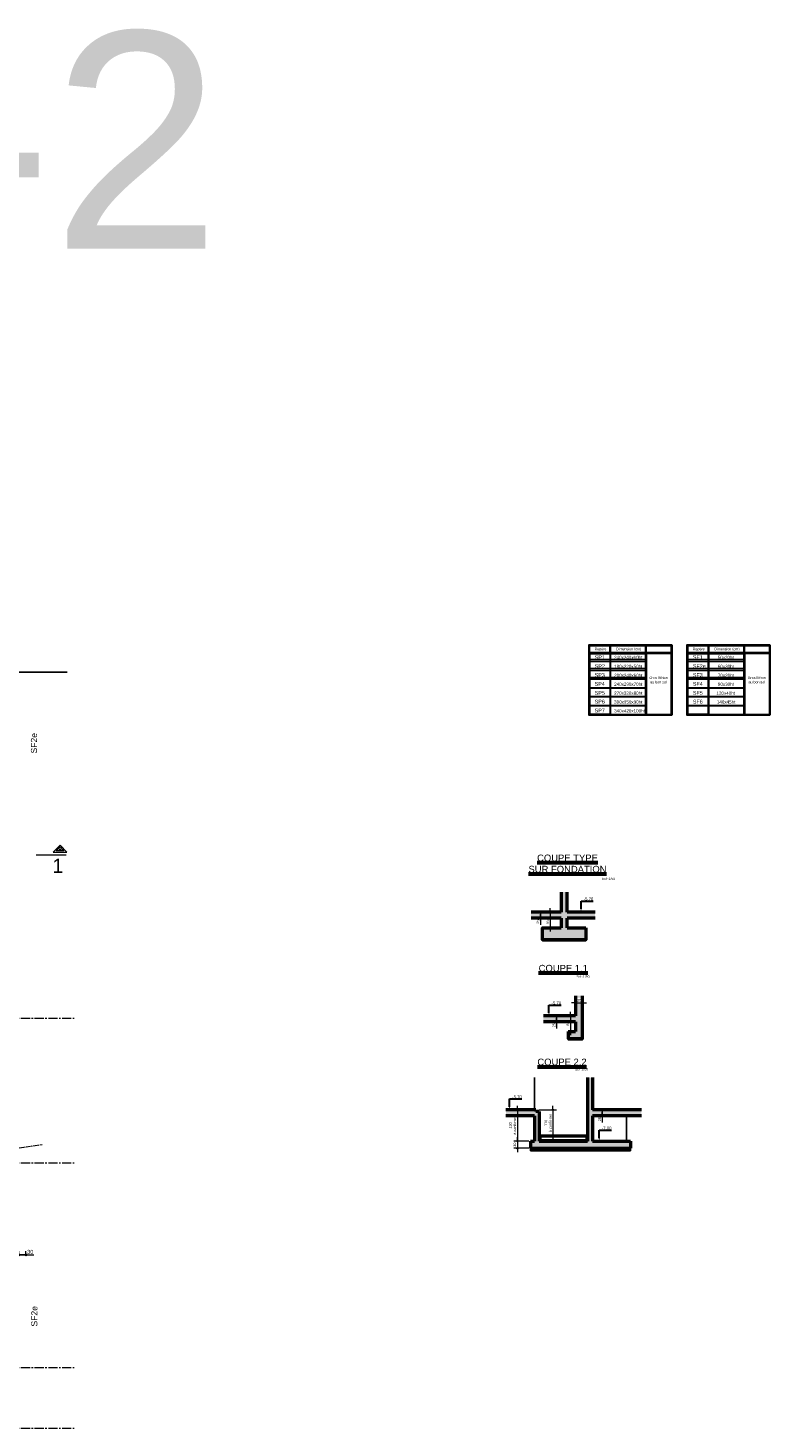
# Model space of a CAD drawing. Header units: millimetres. Extents: x -6159 to 201309, y -25780 to 10326.
# Tile 9 of 128: x -109 to 2970, y -8231 to -2421. Entities that reach past the tile are written whole.
import ezdxf
from ezdxf import colors
from ezdxf.entities.mleader import LeaderData, LeaderLine
from ezdxf.math import Vec2, Vec3

# ---------------------------------------------------------------- set-up
doc = ezdxf.new("R2010")
doc.units = ezdxf.units.MM
doc.header["$PDMODE"] = 34
doc.header["$PDSIZE"] = 5
doc.linetypes.add('Axes', pattern=[28.575, 19.05, -3.175, 3.175, -3.175])
doc.layers.get('DEFPOINTS').update_dxf_attribs({"color": 251})
for name, color, linetype, lineweight in [('A-Kube-Axes', 6, 'Axes', 18), ('A-Kube-Cotations', 7, 'Continuous', 9), ('A-Kube-Textes', 3, 'Continuous', 30), ('K_13_C - Trcoupe3', 2, 'Continuous', 20), ('K_5_E- Escalier', 7, 'Continuous', 18), ('S-Kube-Structure vue', 3, 'Continuous', 25), ('S-Kube-Stucture coupée', 1, 'Continuous', 50)]:
    doc.layers.add(name, color=color, linetype=linetype, lineweight=lineweight)
doc.layers.add('C-Kube-trait gris', color=8, linetype='Continuous')
doc.layers.add('K_2_C - Trait de construction', color=52, linetype='Continuous', lineweight=9, plot=False, transparency=0.5)
doc.layers.add('K_2_C- Trait de construction', color=52, linetype='Continuous', lineweight=5, plot=False, transparency=0.5)
doc.layers.add('S-Kube-Pochage coupé', color=252, linetype='Continuous', transparency=0.5)
doc.styles.add('Arial', font='arial.ttf')
doc.dimstyles.new('50e', dxfattribs={"dimscale": 5, "dimtxt": 2.2, "dimasz": 0.15, "dimexe": 3, "dimexo": 3, "dimgap": 1, "dimtad": 1, "dimrnd": 0.5, "dimzin": 12, "dimdsep": 46, "dimtxsty": 'Arial', "dimblk1": 'ROND30', "dimblk2": 'ROND30', "dimsah": 1, "dimcen": 1.5, "dimclrd": 256, "dimclre": 256, "dimclrt": 256, "dimadec": 3, "dimazin": 3, "dimtfac": 1, "dimtmove": 0, "dimatfit": 0, "dimldrblk": 'ROND30', "dimfxl": 1, "dimtolj": 1, "dimtzin": 4, "dimlwd": -1, "dimlwe": -1, "dimarcsym": 0})
doc.dimstyles.new('75e', dxfattribs={"dimscale": 7.5, "dimtxt": 2.2, "dimasz": 0.15, "dimexe": 2, "dimexo": 3, "dimgap": 0.5, "dimtad": 1, "dimdec": 1, "dimrnd": 0.5, "dimzin": 12, "dimdsep": 46, "dimtxsty": 'Arial', "dimblk1": 'ROND30', "dimblk2": 'ROND30', "dimsah": 1, "dimcen": 1.5, "dimclrd": 256, "dimclre": 256, "dimclrt": 256, "dimadec": 3, "dimazin": 3, "dimtfac": 1, "dimtdec": 1, "dimtmove": 0, "dimatfit": 0, "dimldrblk": 'ROND30', "dimfxl": 5, "dimfxlon": 1, "dimtolj": 1, "dimtzin": 4, "dimlwd": -1, "dimlwe": -1, "dimarcsym": 0})

# ---------------------------------------------------------------- blocks, each defined once
blk = doc.blocks.new('240014 - AXES S-2  S-1')
at = {"layer": 'A-Kube-Axes', "ltscale": 2}
for points in [[(20411, -6530.4), (26176.2, -6530.4)], [(20411, -7130.9), (26176.2, -7130.9)], [(20411, -7980.4), (26176.2, -7980.4)], [(20411, -8231.4), (26176.2, -8231.4)]]:
    blk.add_lwpolyline(points, dxfattribs=at)
blk = doc.blocks.new('ROND30')
blk.add_line((0, 0), (21.6, 0))
for radius in [3.28, 2.67, 2.07, 1.62, 1.02, 0.412]:
    blk.add_circle((0, 0), radius)
blk = doc.blocks.new('*D94')
at = {"layer": 'A-Kube-Cotations', "transparency": 16777216}
for p, q in [((-148.2, -7512.4), (-149.4, -7512.4)), ((-147.1, -7512.4), (-147.1, -7497.4)), ((-147.1, -7512.4), (-117.1, -7512.4)), ((-117.1, -7512.4), (-117.1, -7497.4)), ((-116, -7512.4), (-83.8, -7512.4))]:
    blk.add_line(p, q, dxfattribs=at)
at = {"layer": 'DEFPOINTS', "color": 0, "transparency": 16777216}
for p in [(-147.1, -7512.8), (-117.1, -7512.4), (-117.1, -7512.8)]:
    blk.add_point(p, dxfattribs=at)
at = {"layer": 'A-Kube-Cotations', "transparency": 16777216, "xscale": 1.125, "yscale": 1.125, "zscale": 1.125}
blk.add_blockref('ROND30', (-147.1, -7512.4), dxfattribs=at)
at = {"layer": 'A-Kube-Cotations', "transparency": 16777216, "xscale": 1.125, "yscale": 1.125, "zscale": 1.125, "rotation": 180}
blk.add_blockref('ROND30', (-117.1, -7512.4), dxfattribs=at)
at = {"layer": 'A-Kube-Cotations', "transparency": 16777216, "insert": (-99.3, -7500.2), "char_height": 16.5, "attachment_point": 5, "style": 'Arial'}
blk.add_mtext('\\A1;30', dxfattribs=at)
blk = doc.blocks.new('*D113')
at = {"layer": 'A-Kube-Cotations', "transparency": 16777216}
for p, q in [((2026.5, -6090), (2002.5, -6090)), ((2017.5, -6089.3), (2017.5, -6088.5)), ((2017.5, -6090), (2017.5, -6115)), ((2026.5, -6115), (2002.5, -6115)), ((2017.5, -6115.8), (2017.5, -6142.5))]:
    blk.add_line(p, q, dxfattribs=at)
at = {"layer": 'DEFPOINTS', "color": 0, "transparency": 16777216}
for p in [(2041.5, -6090), (2017.5, -6115), (2041.5, -6115)]:
    blk.add_point(p, dxfattribs=at)
at = {"layer": 'A-Kube-Cotations', "transparency": 16777216, "xscale": 0.75, "yscale": 0.75, "zscale": 0.75}
for p, rotation in [((2017.5, -6090), 270), ((2017.5, -6115), 90)]:
    blk.add_blockref('ROND30', p, dxfattribs=dict(at, rotation=rotation))
at = {"layer": 'A-Kube-Cotations', "transparency": 16777216, "insert": (2006.9, -6129.5), "char_height": 11, "attachment_point": 5, "rotation": 90, "style": 'Arial'}
blk.add_mtext('\\A1;25', dxfattribs=at)
blk = doc.blocks.new('*D114')
at = {"layer": 'A-Kube-Cotations', "transparency": 16777216}
for p, q in [((2084.3, -6519.6), (2084.3, -6518.8)), ((2084.3, -6520.3), (2084.3, -6545.3)), ((2084.3, -6546.1), (2084.3, -6572.8))]:
    blk.add_line(p, q, dxfattribs=at)
at = {"layer": 'DEFPOINTS', "color": 0, "transparency": 16777216}
for p in [(2084.3, -6520.3), (2084.3, -6545.3), (2084.3, -6545.3)]:
    blk.add_point(p, dxfattribs=at)
at = {"layer": 'A-Kube-Cotations', "transparency": 16777216, "xscale": 0.75, "yscale": 0.75, "zscale": 0.75}
for p, rotation in [((2084.3, -6520.3), 270), ((2084.3, -6545.3), 90)]:
    blk.add_blockref('ROND30', p, dxfattribs=dict(at, rotation=rotation))
at = {"layer": 'A-Kube-Cotations', "transparency": 16777216, "insert": (2073.7, -6559.8), "char_height": 11, "attachment_point": 5, "rotation": 90, "style": 'Arial'}
blk.add_mtext('\\A1;25', dxfattribs=at)
blk = doc.blocks.new('*D115')
at = {"layer": 'A-Kube-Cotations', "transparency": 16777216}
for p, q in [((2053.2, -6090), (2042.6, -6090)), ((2057.6, -6090.8), (2057.6, -6154.3)), ((2053.2, -6155), (2042.6, -6155))]:
    blk.add_line(p, q, dxfattribs=at)
at = {"layer": 'DEFPOINTS', "color": 0, "transparency": 16777216}
for p in [(2068.2, -6090), (2057.6, -6155), (2068.2, -6155)]:
    blk.add_point(p, dxfattribs=at)
at = {"layer": 'A-Kube-Cotations', "transparency": 16777216, "xscale": 0.75, "yscale": 0.75, "zscale": 0.75}
for p, rotation in [((2057.6, -6090), 90), ((2057.6, -6155), 270)]:
    blk.add_blockref('ROND30', p, dxfattribs=dict(at, rotation=rotation))
at = {"layer": 'A-Kube-Cotations', "transparency": 16777216, "insert": (2047, -6129.9), "char_height": 11, "attachment_point": 5, "rotation": 90, "style": 'Arial'}
blk.add_mtext('\\A1;65', dxfattribs=at)
blk = doc.blocks.new('*D116')
at = {"layer": 'A-Kube-Cotations', "transparency": 16777216}
blk.add_line((2141.7, -6521.1), (2141.7, -6584.6), dxfattribs=at)
at = {"layer": 'DEFPOINTS', "color": 0, "transparency": 16777216}
for p in [(2141.7, -6520.3), (2141.7, -6585.3), (2141.7, -6585.3)]:
    blk.add_point(p, dxfattribs=at)
at = {"layer": 'A-Kube-Cotations', "transparency": 16777216, "xscale": 0.75, "yscale": 0.75, "zscale": 0.75}
for p, rotation in [((2141.7, -6520.3), 90), ((2141.7, -6585.3), 270)]:
    blk.add_blockref('ROND30', p, dxfattribs=dict(at, rotation=rotation))
at = {"layer": 'A-Kube-Cotations', "transparency": 16777216, "insert": (2131.1, -6552.8), "char_height": 11, "attachment_point": 5, "rotation": 90, "style": 'Arial'}
blk.add_mtext('\\A1;65', dxfattribs=at)
blk = doc.blocks.new('*D117')
at = {"layer": 'A-Kube-Cotations', "transparency": 16777216}
for p, q in [((2162.5, -6454.2), (2162.5, -6451.9)), ((2163.3, -6466.9), (2191.8, -6466.9)), ((2192.5, -6454.2), (2192.5, -6451.9))]:
    blk.add_line(p, q, dxfattribs=at)
at = {"layer": 'DEFPOINTS', "color": 0, "transparency": 16777216}
for p in [(2162.5, -6469.2), (2192.5, -6466.9), (2192.5, -6469.2)]:
    blk.add_point(p, dxfattribs=at)
at = {"layer": 'A-Kube-Cotations', "transparency": 16777216, "xscale": 0.75, "yscale": 0.75, "zscale": 0.75, "rotation": 180}
blk.add_blockref('ROND30', (2162.5, -6466.9), dxfattribs=at)
at = {"layer": 'A-Kube-Cotations', "transparency": 16777216, "xscale": 0.75, "yscale": 0.75, "zscale": 0.75}
blk.add_blockref('ROND30', (2192.5, -6466.9), dxfattribs=at)
at = {"layer": 'A-Kube-Cotations', "transparency": 16777216, "insert": (2177.5, -6456.3), "char_height": 11, "attachment_point": 5, "style": 'Arial'}
blk.add_mtext('\\A1;30', dxfattribs=at)
blk = doc.blocks.new('*D123')
at = {"layer": 'A-Kube-Cotations', "transparency": 16777216}
for p, q in [((1957, -6910.3), (1906.8, -6910.3)), ((1921.8, -6911.1), (1921.8, -7039.6)), ((1969.5, -7040.3), (1906.8, -7040.3))]:
    blk.add_line(p, q, dxfattribs=at)
at = {"layer": 'DEFPOINTS', "color": 0, "transparency": 16777216}
for p in [(1972, -6910.3), (1921.8, -7040.3), (1984.5, -7040.3)]:
    blk.add_point(p, dxfattribs=at)
at = {"layer": 'A-Kube-Cotations', "transparency": 16777216, "xscale": 0.75, "yscale": 0.75, "zscale": 0.75}
for p, rotation in [((1921.8, -6910.3), 90), ((1921.8, -7040.3), 270)]:
    blk.add_blockref('ROND30', p, dxfattribs=dict(at, rotation=rotation))
at = {"layer": 'A-Kube-Cotations', "transparency": 16777216, "insert": (1901.9, -6975.3), "char_height": 11, "width": 302.319, "attachment_point": 5, "rotation": 90, "style": 'Arial'}
blk.add_mtext('\\A1;130\\Pà confirmer', dxfattribs=at)
blk = doc.blocks.new('*D124')
at = {"layer": 'A-Kube-Cotations', "transparency": 16777216}
for p, q in [((1969.5, -7040.3), (1906.8, -7040.3)), ((1969.5, -7070.3), (1906.8, -7070.3)), ((1921.8, -7041.1), (1921.8, -7069.6))]:
    blk.add_line(p, q, dxfattribs=at)
at = {"layer": 'DEFPOINTS', "color": 0, "transparency": 16777216}
for p in [(1921.8, -7070.3), (1984.5, -7040.3), (1984.5, -7070.3)]:
    blk.add_point(p, dxfattribs=at)
at = {"layer": 'A-Kube-Cotations', "transparency": 16777216, "xscale": 0.75, "yscale": 0.75, "zscale": 0.75}
for p, rotation in [((1921.8, -7040.3), 90), ((1921.8, -7070.3), 270)]:
    blk.add_blockref('ROND30', p, dxfattribs=dict(at, rotation=rotation))
at = {"layer": 'A-Kube-Cotations', "transparency": 16777216, "insert": (1911.2, -7055.3), "char_height": 11, "attachment_point": 5, "rotation": 90, "style": 'Arial'}
blk.add_mtext('\\A1;30', dxfattribs=at)
blk = doc.blocks.new('*D125')
at = {"layer": 'A-Kube-Cotations', "transparency": 16777216}
for p, q in [((2013, -6910.3), (2084.1, -6910.3)), ((2069.1, -6911.1), (2069.1, -7019.6)), ((2029, -7020.3), (2084.1, -7020.3))]:
    blk.add_line(p, q, dxfattribs=at)
at = {"layer": 'DEFPOINTS', "color": 0, "transparency": 16777216}
for p in [(1998, -6910.3), (2014, -7020.3), (2069.1, -7020.3)]:
    blk.add_point(p, dxfattribs=at)
at = {"layer": 'A-Kube-Cotations', "transparency": 16777216, "xscale": 0.75, "yscale": 0.75, "zscale": 0.75}
for p, rotation in [((2069.1, -6910.3), 90), ((2069.1, -7020.3), 270)]:
    blk.add_blockref('ROND30', p, dxfattribs=dict(at, rotation=rotation))
at = {"layer": 'A-Kube-Cotations', "transparency": 16777216, "insert": (2049.2, -6965.3), "char_height": 11, "width": 174.905, "attachment_point": 5, "rotation": 90, "style": 'Arial'}
blk.add_mtext('\\A1;110\\Pà confirmer', dxfattribs=at)
blk = doc.blocks.new('*D126')
at = {"layer": 'A-Kube-Cotations', "transparency": 16777216}
for p, q in [((2274.4, -6909.6), (2274.4, -6908.8)), ((2274.4, -6910.3), (2274.4, -6935.3)), ((2274.4, -6936.1), (2274.4, -6962.9))]:
    blk.add_line(p, q, dxfattribs=at)
at = {"layer": 'DEFPOINTS', "color": 0, "transparency": 16777216}
for p in [(2274.4, -6910.3), (2274.4, -6935.3), (2274.4, -6935.3)]:
    blk.add_point(p, dxfattribs=at)
at = {"layer": 'A-Kube-Cotations', "transparency": 16777216, "xscale": 0.75, "yscale": 0.75, "zscale": 0.75}
for p, rotation in [((2274.4, -6910.3), 270), ((2274.4, -6935.3), 90)]:
    blk.add_blockref('ROND30', p, dxfattribs=dict(at, rotation=rotation))
at = {"layer": 'A-Kube-Cotations', "transparency": 16777216, "insert": (2263.8, -6949.8), "char_height": 11, "attachment_point": 5, "rotation": 90, "style": 'Arial'}
blk.add_mtext('\\A1;25', dxfattribs=at)

msp = doc.modelspace()

# ---------------------------------------------------------------- hatches: boundary and pattern name
at = {"layer": 'C-Kube-trait gris'}
h = msp.add_hatch(dxfattribs=at)
h.set_pattern_fill('AR-CONC', color=256, scale=0.06)
h.set_pattern_definition([(50, (0, 491.5965), (10.93108, -0.956345), [1.143, -12.573]), (355, (0, 491.597), (-2.114605, 11.46341), [0.9144, -10.058435]), (100.45144, (0.911, 491.517), (8.816475, 10.507065), [0.9714, -10.685415]), (46.1842, (0, 494.645), (16.264742, -2.52254), [1.7145, -18.8595]), (96.63556, (1.355, 494.434), (14.244248, 14.845567), [1.4571, -16.028136]), (351.18415, (0, 494.645), (14.24425, 14.845567), [1.371598, -15.087584]), (21, (1.524, 493.8825), (9.096863, -6.135912), [1.143, -12.573]), (326, (1.524, 493.883), (3.708122, 11.051278), [0.9144, -10.0584]), (71.45144, (2.282, 493.371), (12.804985, 4.915366), [0.9714, -10.685396]), (37.5, (0, 491.5965), (0.1853162, 5.0733023), [0, -9.93648, 0, -10.2108, 0, -10.0965]), (7.5, (0, 491.5965), (4.0091798, 6.0108345), [0, -5.82168, 0, -9.70788, 0, -3.8481]), (327.5, (-3.3985, 491.5965), (8.1354357, -0.3437246), [0, -3.81, 0, -11.8872, 0, -15.7734]), (317.5, (-4.9225, 491.5965), (8.887751, 1.5255895), [0, -4.953, 0, -7.89432, 0, -11.2014])])
h.paths.add_polyline_path([(2206.576, -6205.02), (2026.576, -6205.02), (2026.576, -6210.02), (2206.576, -6210.02)])
h = msp.add_hatch(dxfattribs=at)
h.set_pattern_fill('AR-CONC', color=256, scale=0.06)
h.set_pattern_definition([(50, (-525.29, 61.31), (10.93108, -0.956345), [1.143, -12.573]), (355, (-525.29, 61.31), (-2.114605, 11.46341), [0.9144, -10.058435]), (100.45144, (-524.379, 61.23), (8.816475, 10.507065), [0.9714, -10.685415]), (46.1842, (-525.29, 64.358), (16.264742, -2.52254), [1.7145, -18.8595]), (96.63556, (-523.935, 64.147), (14.244248, 14.845567), [1.4571, -16.028136]), (351.18415, (-525.29, 64.358), (14.24425, 14.845567), [1.371598, -15.087584]), (21, (-523.766, 63.596), (9.096863, -6.135912), [1.143, -12.573]), (326, (-523.766, 63.596), (3.708122, 11.051278), [0.9144, -10.0584]), (71.45144, (-523.008, 63.084), (12.804985, 4.915366), [0.9714, -10.685396]), (37.5, (-525.29, 61.3097), (0.1853162, 5.0733023), [0, -9.93648, 0, -10.2108, 0, -10.0965]), (7.5, (-525.29, 61.3097), (4.0091798, 6.0108345), [0, -5.82168, 0, -9.70788, 0, -3.8481]), (327.5, (-528.6885, 61.3097), (8.1354357, -0.3437246), [0, -3.81, 0, -11.8872, 0, -15.7734]), (317.5, (-530.2125, 61.31), (8.887751, 1.5255895), [0, -4.953, 0, -7.89432, 0, -11.2014])])
h.paths.add_polyline_path([(2192.507, -6615.307), (2132.507, -6615.307), (2132.507, -6620.307), (2192.507, -6620.307)])
h = msp.add_hatch(dxfattribs=at)
h.set_pattern_fill('AR-CONC', color=256, scale=0.06)
h.set_pattern_definition([(50, (0, 75.279), (10.93108, -0.956345), [1.143, -12.573]), (355, (0, 75.279), (-2.114605, 11.46341), [0.9144, -10.058435]), (100.45144, (0.911, 75.199), (8.816475, 10.507065), [0.9714, -10.685415]), (46.1842, (0, 78.327), (16.264742, -2.52254), [1.7145, -18.8595]), (96.63556, (1.355, 78.117), (14.244248, 14.845567), [1.4571, -16.028136]), (351.18415, (0, 78.327), (14.244248, 14.845567), [1.371598, -15.087584]), (21, (1.524, 77.565), (9.096863, -6.135912), [1.143, -12.573]), (326, (1.524, 77.565), (3.708122, 11.051278), [0.9144, -10.0584]), (71.45144, (2.282, 77.054), (12.804985, 4.915366), [0.9714, -10.685396]), (37.5, (0, 75.279), (0.1853162, 5.0733023), [0, -9.93648, 0, -10.2108, 0, -10.0965]), (7.5, (0, 75.279), (4.0091798, 6.0108345), [0, -5.82168, 0, -9.70788, 0, -3.8481]), (327.5, (-3.3985, 75.279), (8.1354357, -0.3437246), [0, -3.81, 0, -11.8872, 0, -15.7734]), (317.5, (-4.9225, 75.279), (8.887751, 1.5255895), [0, -4.953, 0, -7.89432, 0, -11.2014])])
h.paths.add_polyline_path([(2391.992, -7070.329), (1975.949, -7070.329), (1975.949, -7080.329), (2391.992, -7080.329)])
at = {"layer": 'S-Kube-Pochage coupé'}
h = msp.add_hatch(color=256, dxfattribs=at)
h.dxf.hatch_style = 1
h.paths.add_polyline_path([(2206.576, -6155.02), (2129.076, -6155.02), (2129.076, -6115.02), (2244.564, -6115.02), (2244.564, -6090.02), (2129.076, -6090.02), (2129.076, -6007.095), (2104.076, -6007.095), (2104.076, -6090.02), (1978.657, -6090.02), (1978.657, -6115.02), (2104.076, -6115.02), (2104.076, -6155.02), (2026.576, -6155.02), (2026.576, -6205.02), (2206.576, -6205.02)])
h = msp.add_hatch(color=256, dxfattribs=at)
h.dxf.hatch_style = 1
h.paths.add_polyline_path([(2192.507, -6437.382), (2162.507, -6437.382), (2162.507, -6520.307), (2030.252, -6520.307), (2030.252, -6545.307), (2162.507, -6545.307), (2162.507, -6585.307), (2132.507, -6585.307), (2132.507, -6615.307), (2192.507, -6615.307)])
h.paths.add_polyline_path([(2166.256, -6467.678), (2188.849, -6467.678), (2188.849, -6445.011), (2166.256, -6445.011)], flags=16)
h = msp.add_hatch(color=256, dxfattribs=at)
h.dxf.hatch_style = 1
h.paths.add_polyline_path([(2436.878, -6910.329), (2232.992, -6910.329), (2232.992, -6777.87), (2212.992, -6777.771), (2212.992, -7040.329), (2012.992, -7040.329), (2012.992, -6917.329), (1997.992, -6917.329), (1997.992, -6910.329), (1874.658, -6910.329), (1874.658, -6935.329), (1992.992, -6935.329), (1992.992, -7040.329), (1975.949, -7040.329), (1975.949, -7070.329), (2391.992, -7070.329), (2391.992, -7040.329), (2232.992, -7040.329), (2232.992, -6935.329), (2436.878, -6935.329)])

# ---------------------------------------------------------------- linework, layer by layer
at = {"layer": 'A-Kube-Textes', "ltscale": 0.5}
for p, q in [((2560.101, -4984.132), (2560.101, -5013.733)), ((2967.621, -4984.132), (2967.621, -5013.733)), ((2222.324, -5048.666), (2306.298, -5048.666)), ((2308.963, -5048.666), (2454.123, -5048.666)), ((2560.379, -5016.666), (2560.379, -5269.786)), ((2629.845, -5048.666), (2713.818, -5048.666)), ((2716.483, -5048.666), (2861.643, -5048.666)), ((2967.899, -5016.666), (2967.899, -5269.786)), ((2222.324, -5085.519), (2306.298, -5085.519)), ((2308.963, -5085.519), (2454.123, -5085.519)), ((2629.845, -5085.519), (2713.818, -5085.519)), ((2716.483, -5085.519), (2861.643, -5085.519)), ((2222.324, -5122.372), (2306.298, -5122.372)), ((2222.324, -5159.226), (2306.298, -5159.226)), ((2308.963, -5122.372), (2454.123, -5122.372)), ((2308.963, -5159.226), (2454.123, -5159.226)), ((2629.845, -5122.372), (2713.818, -5122.372)), ((2629.845, -5159.226), (2713.818, -5159.226)), ((2716.483, -5122.372), (2861.643, -5122.372)), ((2716.483, -5159.226), (2861.643, -5159.226)), ((2222.324, -5196.079), (2306.298, -5196.079)), ((2308.963, -5196.079), (2454.123, -5196.079)), ((2629.845, -5196.079), (2713.818, -5196.079)), ((2716.483, -5196.079), (2861.643, -5196.079)), ((2222.324, -5232.932), (2306.298, -5232.932)), ((2308.963, -5232.932), (2454.123, -5232.932)), ((2308.963, -5269.786), (2454.123, -5269.786)), ((2456.788, -5269.786), (2560.379, -5269.786)), ((2629.845, -5232.932), (2713.818, -5232.932)), ((2716.483, -5232.932), (2861.643, -5232.932)), ((2716.483, -5269.786), (2861.643, -5269.786)), ((2864.309, -5269.786), (2967.899, -5269.786))]:
    msp.add_line(p, q, dxfattribs=at)
for points in [[(2562.6, -5272.451), (2219.38, -5272.451), (2219.38, -4981.466), (2562.6, -4981.466)], [(2560.101, -5013.733), (2456.51, -5013.733), (2456.51, -4984.132), (2560.101, -4984.132)], [(2562.6, -4981.466), (2562.6, -5272.451)], [(2970.121, -5272.451), (2626.901, -5272.451), (2626.901, -4981.466), (2970.121, -4981.466)], [(2967.621, -5013.733), (2864.031, -5013.733), (2864.031, -4984.132), (2967.621, -4984.132)], [(2970.121, -4981.466), (2970.121, -5272.451)], [(2306.298, -5269.786), (2222.046, -5269.786), (2222.046, -5016.666), (2306.298, -5016.666), (2306.298, -5269.786)], [(2308.963, -5269.786), (2308.963, -5016.666), (2454.123, -5016.666), (2454.123, -5269.786)], [(2560.379, -5016.666), (2456.788, -5016.666), (2456.788, -5269.786)], [(2713.818, -5269.786), (2629.566, -5269.786), (2629.566, -5016.666), (2713.818, -5016.666), (2713.818, -5269.786)], [(2716.483, -5269.786), (2716.483, -5016.666), (2861.643, -5016.666), (2861.643, -5269.786)], [(2967.899, -5016.666), (2864.309, -5016.666), (2864.309, -5269.786)]]:
    msp.add_lwpolyline(points, dxfattribs=at)
for points in [[(2221.768, -4984.132), (2306.019, -4984.132), (2306.019, -5013.733), (2221.768, -5013.733)], [(2308.685, -4984.132), (2453.845, -4984.132), (2453.845, -5013.733), (2308.685, -5013.733)], [(2629.288, -4984.132), (2713.54, -4984.132), (2713.54, -5013.733), (2629.288, -5013.733)], [(2716.205, -4984.132), (2861.365, -4984.132), (2861.365, -5013.733), (2716.205, -5013.733)]]:
    msp.add_lwpolyline(points, close=True, dxfattribs=at)
at = {"layer": 'C-Kube-trait gris'}
for points in [[(2026.576, -6205.02), (2026.576, -6210.02)], [(2206.576, -6210.02), (2026.576, -6210.02)], [(2206.576, -6205.02), (2206.576, -6210.02)], [(2192.507, -6620.307), (2132.507, -6620.307)], [(2197.507, -6620.306), (2197.507, -6620.307)], [(1975.949, -7070.329), (1975.949, -7080.329)], [(1975.949, -7080.329), (2391.992, -7080.329)], [(2391.992, -7070.329), (2391.992, -7080.329)]]:
    msp.add_lwpolyline(points, dxfattribs=at)
at = {"layer": 'K_13_C - Trcoupe3'}
msp.add_line((-3.972, -5841.136), (52.597, -5841.136), dxfattribs=at)
for points in [[(-74.317, -5852.896), (49.685, -5852.896)], [(-3.972, -5841.136), (24.312, -5812.851)], [(40.526, -5836.136), (8.099, -5836.136), (24.312, -5819.922)], [(28.455, -5831.136), (20.17, -5831.136), (24.312, -5826.994)], [(52.597, -5841.136), (24.312, -5812.851)], [(40.526, -5836.136), (24.312, -5819.922)], [(28.455, -5831.136), (24.312, -5826.994)]]:
    msp.add_lwpolyline(points, dxfattribs=at)
at = {"layer": 'K_2_C- Trait de construction'}
for points in [[(2222.046, -5041.064), (2456.788, -5041.064)], [(2629.566, -5041.064), (2864.309, -5041.064)], [(2222.046, -5077.918), (2456.788, -5077.918)], [(2629.566, -5077.918), (2864.309, -5077.918)], [(2222.046, -5114.771), (2456.788, -5114.771)], [(2629.566, -5114.771), (2864.309, -5114.771)]]:
    msp.add_lwpolyline(points, dxfattribs=at)
at = {"layer": 'K_5_E- Escalier', "linetype": 'Axes'}
msp.add_lwpolyline([(-766.99, -7158.573), (-49.562, -7054.497)], dxfattribs=at)
at = {"layer": 'S-Kube-Pochage coupé'}
msp.add_lwpolyline([(-147.123, -5093.982), (53.636, -5093.982)], dxfattribs=at)
at = {"layer": 'S-Kube-Structure vue'}
for points in [[(1992.992, -6776.692), (1992.992, -6910.329)], [(2374.992, -7040.329), (2374.992, -6935.329)]]:
    msp.add_lwpolyline(points, dxfattribs=at)
at = {"layer": 'S-Kube-Stucture coupée'}
for points in [[(2104.076, -6007.095), (2104.076, -6090.02)], [(2129.076, -6090.02), (2129.076, -6007.095)], [(2104.076, -6090.02), (1978.657, -6090.02)], [(2244.564, -6090.02), (2129.076, -6090.02)], [(2104.076, -6115.02), (1978.657, -6115.02)], [(2206.576, -6155.02), (2206.576, -6205.02), (2026.576, -6205.02), (2026.576, -6155.02), (2104.076, -6155.02)], [(2104.076, -6115.02), (2104.076, -6155.02)], [(2129.076, -6155.02), (2129.076, -6115.02)], [(2244.564, -6115.02), (2129.076, -6115.02)], [(2129.076, -6155.02), (2206.576, -6155.02)], [(2132.507, -6585.307), (2132.507, -6615.307), (2192.507, -6615.307), (2192.507, -6437.382)], [(2162.507, -6437.382), (2162.507, -6520.307)], [(2162.507, -6520.307), (2030.252, -6520.307)], [(2162.507, -6545.307), (2030.252, -6545.307)], [(2162.507, -6545.307), (2162.507, -6585.307)], [(2132.507, -6585.307), (2162.507, -6585.307)], [(2212.992, -6776.692), (2212.992, -7040.329)], [(2232.992, -6776.692), (2232.992, -6910.329)], [(1997.992, -6910.329), (1874.658, -6910.329)], [(1997.992, -6910.329), (1997.992, -6917.329)], [(2436.878, -6910.329), (2232.992, -6910.329)], [(1992.993, -6935.329), (1874.658, -6935.329)], [(1992.992, -6935.329), (1992.992, -7040.329)], [(2012.992, -6917.329), (1997.992, -6917.329)], [(2012.992, -6917.329), (2012.992, -7040.329)], [(2436.878, -6935.329), (2232.992, -6935.329)], [(2232.992, -6935.329), (2232.992, -7040.329)], [(1975.949, -7040.329), (1992.992, -7040.329)], [(1975.949, -7040.329), (1975.949, -7070.329)], [(1975.949, -7070.329), (2391.992, -7070.329)], [(2012.992, -7040.329), (2212.992, -7040.329)], [(2232.992, -7040.329), (2391.992, -7040.329)], [(2391.992, -7040.329), (2391.992, -7070.329)]]:
    msp.add_lwpolyline(points, dxfattribs=at)
msp.add_lwpolyline([(2014.992, -7038.329), (2210.992, -7038.329), (2210.992, -7020.329), (2014.992, -7020.329)], close=True, dxfattribs=at)

# ---------------------------------------------------------------- block references
at = {"layer": 'A-Kube-Axes'}
msp.add_blockref('240014 - AXES S-2  S-1', (-26093.007, 0.2), dxfattribs=at)

# ---------------------------------------------------------------- texts
at = {"layer": 'A-Kube-Textes', "linetype": 'Continuous', "attachment_point": 4, "style": 'Arial'}
for s, insert, char_height, width in [('Repère', (2242.329, -4999.851), 10.6616, 228.10129), ('Dimension (cm)', (2331.963, -4999.807), 10.66162, 228.10129), ('Repère', (2649.85, -4999.851), 10.6616, 228.10129), ('Dimension (cm)', (2739.483, -4999.807), 10.66162, 228.10129), ('SP1', (2242.65, -5032.677), 15.9924, 716.59266), ('240x240x60ht', (2323.104, -5033.349), 13.32702, 228.10129), ('SF1', (2650.171, -5032.677), 15.9924, 716.59266), ('50x20ht', (2753.54, -5033.349), 13.327, 228.10129), ('SP3', (2242.531, -5106.373), 15.9924, 716.59266), ('SP2', (2242.696, -5069.876), 15.9924, 716.59266), ('200x240x60ht', (2323.501, -5107.791), 13.32702, 228.10129), ('180x220x50ht', (2323.559, -5070.564), 13.32702, 228.10129), ('SF3', (2650.051, -5106.373), 15.9924, 716.59266), ('SF2e', (2650.216, -5069.876), 15.9924, 716.59266), ('70x20ht', (2753.937, -5107.791), 13.327, 228.10129), ('60x30ht', (2753.995, -5070.564), 13.327, 228.10129), ('SP4', (2242.531, -5143.226), 15.9924, 716.59266), ('SP5', (2242.696, -5180.436), 15.9924, 716.59266), ('240x290x70ht', (2323.501, -5144.645), 13.32702, 228.10129), ('SF4', (2650.051, -5143.226), 15.9924, 716.59266), ('SF5', (2650.216, -5180.436), 15.9924, 716.59266), ('90x30ht', (2753.937, -5144.645), 13.327, 228.10129), ('SP6', (2242.531, -5216.933), 15.9924, 716.59266), ('300x350x90ht', (2323.501, -5218.351), 13.32702, 228.10129), ('270x320x80ht', (2323.501, -5181.498), 13.32702, 228.10129), ('SF6', (2650.051, -5216.933), 15.9924, 716.59266), ('120x40ht', (2748.048, -5181.658), 13.327, 228.10129), ('140x45ht', (2749.598, -5218.351), 13.327, 228.10129), ('SP7', (2242.531, -5253.786), 15.9924, 716.59266), ('340x420x100ht', (2323.501, -5255.205), 13.32702, 228.10129)]:
    msp.add_mtext(s, dxfattribs=dict(at, insert=insert, char_height=char_height, width=width))
at = {"layer": 'A-Kube-Textes', "ltscale": 0.5, "char_height": 10.66162, "width": 164.02938, "attachment_point": 1, "style": 'Arial'}
for insert in [(2425.673, -5112.459), (2833.193, -5112.459)]:
    msp.add_mtext('\\pxqc;Gros Béton\\Pau bon sol \\P\\P\\pq*;   ', dxfattribs=dict(at, insert=insert))
at = {"layer": 'A-Kube-Textes', "char_height": 25.5, "attachment_point": 6, "rotation": 90, "style": 'Arial'}
for insert in [(-83.702, -5346.85), (-82.309, -7725.129)]:
    msp.add_mtext('SF2e', dxfattribs=dict(at, insert=insert))
at = {"layer": 'A-Kube-Textes', "lineweight": 60, "char_height": 28, "width": 1075.81156, "attachment_point": 5, "style": 'Arial'}
for s, insert in [('{\\LCOUPE TYPE \\PSUR FONDATION}', (2129.811, -5888.999)), ('{\\LCOUPE 1.1}', (2112.373, -6323.347)), ('{\\LCOUPE 2.2}', (2107.11, -6712.48))]:
    msp.add_mtext(s, dxfattribs=dict(at, insert=insert))
at = {"layer": 'A-Kube-Textes', "char_height": 10, "attachment_point": 1, "style": 'Arial'}
for insert in [(2272.676, -5946.766), (2166.113, -6352.852), (2160.604, -6737.119)]:
    msp.add_mtext_dynamic_manual_height_columns('Ech:1/50', width=287.64426, gutter_width=75, heights=[0], dxfattribs=dict(at, insert=insert))
at = {"layer": 'K_13_C - Trcoupe3', "insert": (38.376, -5868.373), "char_height": 59.091, "attachment_point": 3, "rotation": 360, "style": 'Arial'}
msp.add_mtext_dynamic_manual_height_columns('1', width=107.85864, gutter_width=295.454, heights=[0], dxfattribs=at)
at = {"layer": 'K_2_C - Trait de construction', "insert": (-6017.067, -2437.196), "char_height": 900, "attachment_point": 1, "style": 'Arial'}
msp.add_mtext_dynamic_manual_height_columns('PL BAS S-2', width=8903.88215, gutter_width=75, heights=[0], dxfattribs=at)

# ---------------------------------------------------------------- dimensions: what is measured, and where the dimension line sits
at = {"layer": 'A-Kube-Cotations'}
for base, p1, p2, picture, middle in [((2017.529, -6115.02), (2041.497, -6090.02), (2041.497, -6115.02), '*D113', (2006.913, -6129.534)), ((2141.709, -6585.307), (2141.709, -6520.307), (2141.709, -6585.307), '*D116', (2131.092, -6552.807)), ((2084.321, -6545.307), (2084.321, -6520.307), (2084.321, -6545.307), '*D114', (2073.705, -6559.821)), ((2274.37, -6935.329), (2274.37, -6910.329), (2274.37, -6935.329), '*D126', (2263.754, -6949.843)), ((1921.841, -7070.329), (1984.47, -7040.329), (1984.47, -7070.329), '*D124', (1911.221, -7055.329))]:
    dim = msp.add_linear_dim(base=base, p1=p1, p2=p2, angle=90, dimstyle='50e', dxfattribs=at)
    dim.commit()
    dim.dimension.update_dxf_attribs({"geometry": picture, "text_midpoint": middle})
dim = msp.add_linear_dim(base=(2057.625, -6155.02), p1=(2068.241, -6090.02), p2=(2068.241, -6155.02), angle=90, dimstyle='50e', dxfattribs=at)
dim.commit()
dim.dimension.update_dxf_attribs({"geometry": '*D115', "text_midpoint": (2057.625, -6129.893), "dimtype": 160})
for base, p1, p2, dimstyle, picture, middle in [((2192.507, -6466.89), (2162.507, -6469.248), (2192.507, -6469.248), '50e', '*D117', (2177.507, -6456.269)), ((-117.123, -7512.369), (-147.123, -7512.789), (-117.123, -7512.789), '75e', '*D94', (-99.339, -7500.188))]:
    dim = msp.add_linear_dim(base=base, p1=p1, p2=p2, dimstyle=dimstyle, dxfattribs=at)
    dim.commit()
    dim.dimension.update_dxf_attribs({"geometry": picture, "text_midpoint": middle})
for base, p1, p2, picture, middle in [((1921.772, -7040.329), (1972.016, -6910.329), (1984.47, -7040.329), '*D123', (1901.899, -6975.329)), ((2069.109, -7020.329), (1997.992, -6910.329), (2013.992, -7020.329), '*D125', (2049.236, -6965.329))]:
    dim = msp.add_linear_dim(base=base, p1=p1, p2=p2, angle=90, text='<>\\Pà confirmer', dimstyle='50e', dxfattribs=at)
    dim.commit()
    dim.dimension.update_dxf_attribs({"geometry": picture, "text_midpoint": middle})

# ---------------------------------------------------------------- leaders
at = {"layer": 'A-Kube-Textes', "linetype": 'Continuous'}
ml = msp.add_multileader_mtext('Standard', dxfattribs=at)
ml.set_content('-5.70', color=256, style='Arial')
ml.set_leader_properties(color=256, linetype='ByLayer', lineweight=-1)
ml.build(insert=Vec2(0, 0))
ml.multileader.update_dxf_attribs({"text_left_attachment_type": 6, "text_right_attachment_type": 6, "dogleg_length": 4.697, "arrow_head_size": 12.5})
ctx = ml.context
ctx.base_point, ctx.char_height, ctx.arrow_head_size, ctx.landing_gap_size, ctx.plane_origin = Vec3(2190.934, -6044.342), 12.5, 12.5, 6.25, Vec3(2186.295, -6060.19)
ctx.left_attachment, ctx.right_attachment = 6, 6
notes = []
notes.append((ctx, [(1, (1, 1, 0), (2186.237, -6044.342), (1, 0), 4.697, [(0, [(2186.295, -6089.657)], 0, [])])]))
ctx.mtext.insert, ctx.mtext.width, ctx.mtext.flow_direction = Vec3(2197.184, -6029.342), 183.29844, 5
ml = msp.add_multileader_mtext('Standard', dxfattribs=at)
ml.set_content('-5.70', color=256, style='Arial')
ml.set_leader_properties(color=256, linetype='ByLayer', lineweight=-1)
ml.build(insert=Vec2(0, 0))
ml.multileader.update_dxf_attribs({"text_left_attachment_type": 6, "text_right_attachment_type": 6, "dogleg_length": 4.697, "arrow_head_size": 12.5})
ctx = ml.context
ctx.base_point, ctx.char_height, ctx.arrow_head_size, ctx.landing_gap_size, ctx.plane_origin = Vec3(2057.59, -6475.858), 12.5, 12.5, 6.25, Vec3(2052.951, -6491.706)
ctx.left_attachment, ctx.right_attachment = 6, 6
notes.append((ctx, [(1, (1, 1, 0), (2052.893, -6475.858), (1, 0), 4.697, [(0, [(2052.951, -6521.173)], 0, [])])]))
ctx.mtext.insert, ctx.mtext.width, ctx.mtext.flow_direction = Vec3(2063.84, -6460.858), 183.29844, 5
ml = msp.add_multileader_mtext('Standard', dxfattribs=at)
ml.set_content('-5.70', color=256, style='Arial')
ml.set_leader_properties(color=256, linetype='ByLayer', lineweight=-1)
ml.build(insert=Vec2(0, 0))
ml.multileader.update_dxf_attribs({"text_left_attachment_type": 6, "text_right_attachment_type": 6, "dogleg_length": 4.697, "arrow_head_size": 12.5})
ctx = ml.context
ctx.base_point, ctx.char_height, ctx.arrow_head_size, ctx.landing_gap_size, ctx.plane_origin = Vec3(1894.024, -6865.014), 12.5, 12.5, 6.25, Vec3(1889.385, -6880.862)
ctx.left_attachment, ctx.right_attachment = 6, 6
notes.append((ctx, [(1, (1, 1, 0), (1889.327, -6865.014), (1, 0), 4.697, [(0, [(1889.385, -6910.329)], 0, [])])]))
ctx.mtext.insert, ctx.mtext.width, ctx.mtext.flow_direction = Vec3(1900.274, -6850.014), 183.29844, 5
ml = msp.add_multileader_mtext('Standard', dxfattribs=at)
ml.set_content('-7.00', color=256, style='Arial')
ml.set_leader_properties(color=256, linetype='ByLayer', lineweight=-1)
ml.build(insert=Vec2(0, 0))
ml.multileader.update_dxf_attribs({"text_left_attachment_type": 6, "text_right_attachment_type": 6, "dogleg_length": 4.697, "arrow_head_size": 12.5})
ctx = ml.context
ctx.base_point, ctx.char_height, ctx.arrow_head_size, ctx.landing_gap_size, ctx.plane_origin = Vec3(2266.152, -6995.014), 12.5, 12.5, 6.25, Vec3(2261.514, -7010.862)
ctx.left_attachment, ctx.right_attachment = 6, 6
notes.append((ctx, [(1, (1, 1, 0), (2261.456, -6995.014), (1, 0), 4.697, [(0, [(2261.514, -7040.329)], 0, [])])]))
ctx.mtext.insert, ctx.mtext.width, ctx.mtext.flow_direction = Vec3(2272.402, -6980.014), 183.29844, 5
for ctx, leaders in notes:
    for number, flags, end, landing, length, lines in leaders:
        leader = LeaderData()
        leader.index, (leader.has_last_leader_line, leader.has_dogleg_vector, leader.attachment_direction) = number, flags
        leader.last_leader_point, leader.dogleg_vector, leader.dogleg_length = Vec3(end), Vec3(landing), length
        for number, points, colour, breaks in lines:
            line = LeaderLine()
            line.index, line.vertices, line.color, line.breaks = number, Vec3.list(points), colors.encode_raw_color(colour), breaks
            leader.lines.append(line)
        ctx.leaders.append(leader)

doc.saveas('drawing.dxf')
